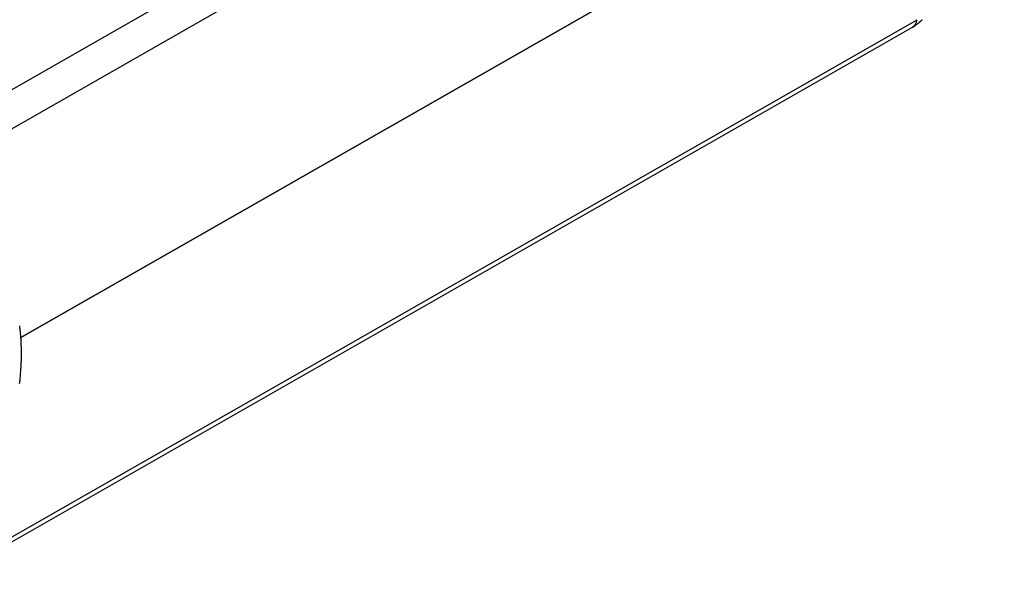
# Model space of a CAD drawing. Header units: millimetres. Extents: x 0 to 210, y 0 to 297.
# Tile 69 of 78: x 111 to 130, y 229 to 240. Entities that reach past the tile are written whole.
import ezdxf

# ---------------------------------------------------------------- set-up
doc = ezdxf.new("R2010")
doc.units = ezdxf.units.MM
doc.header["$LTSCALE"] = 19.36
doc.layers.get('0').update_dxf_attribs({"linetype": 'CONTINUOUS'})

msp = doc.modelspace()

# ---------------------------------------------------------------- linework, layer by layer
at = {"color": 9, "linetype": 'CONTINUOUS'}
for p, q in [((107.72558, 236.30462), (129.63875, 248.82862)), ((129.9026, 248.23577), (108.99098, 236.28418)), ((109.82026, 229.01356), (128.25009, 239.54673))]:
    msp.add_line(p, q, dxfattribs=at)
at = {"color": 7, "linetype": 'CONTINUOUS'}
for p, q in [((129.50553, 243.94856), (111.25092, 233.51554)), ((111.25092, 233.51555), (129.50262, 243.94692)), ((128.15231, 239.39781), (109.73258, 228.87039))]:
    msp.add_line(p, q, dxfattribs=at)
for points in [[(128.15231, 239.39781), (128.15689, 239.40048), (128.16139, 239.40314), (128.16586, 239.40583), (128.17034, 239.40855), (128.17484, 239.41133), (128.1794, 239.41419), (128.18405, 239.41713), (128.18881, 239.4202), (128.19368, 239.42337), (128.19867, 239.42667), (128.20374, 239.43007), (128.2089, 239.43358), (128.21411, 239.43718), (128.21937, 239.44087), (128.22464, 239.44462), (128.2299, 239.44841), (128.23511, 239.45223), (128.24024, 239.45603), (128.24529, 239.45983), (128.25028, 239.46364), (128.25522, 239.46745), (128.26011, 239.47128), (128.26497, 239.47512), (128.26979, 239.47899), (128.27458, 239.48288), (128.27934, 239.48679), (128.28406, 239.49073), (128.28877, 239.49469), (128.29344, 239.49867), (128.2981, 239.50269), (128.30272, 239.50672), (128.30732, 239.51078), (128.3119, 239.51487), (128.31645, 239.51897), (128.32097, 239.5231), (128.32546, 239.52725), (128.32992, 239.53141), (128.33435, 239.53559), (128.33874, 239.53979), (128.3431, 239.544), (128.34743, 239.54821)], [(111.22718, 232.64243), (111.22972, 232.66469), (111.23216, 232.68688), (111.23451, 232.70902), (111.23676, 232.73109), (111.23892, 232.75311), (111.24098, 232.77507), (111.24294, 232.79696), (111.24481, 232.8188), (111.24658, 232.84058), (111.24825, 232.8623), (111.24983, 232.88396), (111.25131, 232.90556), (111.25269, 232.92709), (111.25397, 232.94857), (111.25516, 232.96998), (111.25626, 232.99132), (111.25725, 233.01261), (111.25815, 233.03383), (111.25895, 233.05499), (111.25965, 233.07608), (111.26026, 233.09711), (111.26076, 233.11808), (111.26117, 233.13897), (111.26149, 233.15979), (111.2617, 233.18053), (111.26182, 233.20119), (111.26184, 233.22179), (111.26176, 233.24233), (111.26159, 233.26282), (111.26131, 233.28327), (111.26094, 233.30369), (111.26047, 233.32407), (111.2599, 233.3444), (111.25922, 233.36467), (111.25845, 233.38486), (111.25758, 233.40498), (111.25662, 233.42502), (111.25555, 233.44498), (111.25438, 233.46486), (111.25312, 233.48466), (111.25175, 233.5044), (111.25029, 233.52405), (111.24873, 233.54364), (111.24707, 233.56314), (111.2453, 233.58257), (111.24344, 233.60192), (111.24149, 233.62119), (111.23943, 233.64037), (111.23727, 233.65948), (111.23502, 233.67851), (111.23266, 233.69745), (111.23021, 233.71632), (111.22766, 233.7351)]]:
    msp.add_lwpolyline(points, dxfattribs=at)
at = {"color": 9, "linetype": 'CONTINUOUS'}
msp.add_open_spline([(128.14788, 239.39526), (128.1545, 239.39904), (128.16728, 239.40746), (128.18474, 239.42239), (128.20039, 239.43939), (128.21416, 239.45822), (128.22601, 239.47863), (128.23936, 239.50774), (128.24647, 239.53096), (128.25009, 239.54673)], degree=3, knots=[0, 0, 0, 0, 0.12164849, 0.24334571, 0.36578909, 0.48949881, 0.61478696, 0.74175486, 1, 1, 1, 1], dxfattribs=at)

doc.saveas('drawing.dxf')
